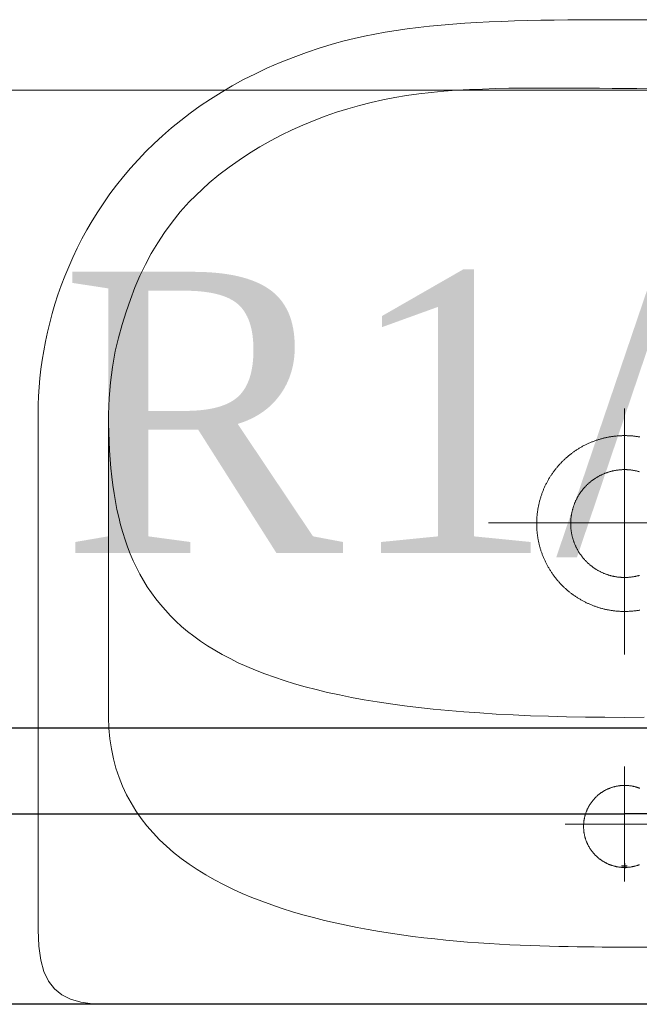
# Model space of a CAD drawing. Header units: centimetres. Extents: x 88729 to 133553, y -16225 to 14174.
# Tile 224 of 231: x 93898 to 93925, y -9024 to -8982. Entities that reach past the tile are written whole.
import ezdxf
from ezdxf.enums import TextEntityAlignment as Align

# ---------------------------------------------------------------- set-up
doc = ezdxf.new("R2010")
doc.units = ezdxf.units.CM
doc.layers.add('A-ARMATURA', color=252, linetype='Continuous', lineweight=5)
doc.layers.add('E_Istn_pozostaje', color=132, linetype='Continuous', lineweight=25)
for name, color, linetype in [('A-SCIANY', 252, 'Continuous'), ('A-SUFITY', 252, 'Continuous'), ('E_opisy siły', 5, 'Continuous'), ('E_PODKLAD', 7, 'Continuous'), ('E_siła', 5, 'Continuous'), ('R-MET-IWE', 252, 'Continuous')]:
    doc.layers.add(name, color=color, linetype=linetype)
doc.styles.add('old', font='BOOKOS.TTF')
doc.styles.get("Standard").update_dxf_attribs({"font": 'txt.shx'})

# ---------------------------------------------------------------- blocks, each defined once
blk = doc.blocks.new('RLX_F50_18W')
at = {"ltscale": 0.1}
for p, q in [((-5.9, -31.5), (-5.9, 31.5)), ((5.9, 31.5), (5.9, -31.5)), ((-2.224, 27.739), (-2.224, 0)), ((-2.224, -27.739), (-2.224, 0)), ((-0.118, 0), (0, 0)), ((0, -0.118), (0, 0.118)), ((0, 0), (0.118, 0))]:
    blk.add_line(p, q, dxfattribs=at)
at = {"ltscale": 0.1, "flags": 9}
blk.add_attdef('RLXLUM', (0, 0), '', height=0.1, dxfattribs=at)
blk = doc.blocks.new('E_opis siły')
at = {"layer": 'E_siła', "linetype": 'Continuous', "ltscale": 0.5, "style": 'old', "flags": 4}
blk.add_attdef('OBWÓD', (0, 0), '', height=12, dxfattribs=at)
blk = doc.blocks.new('A$C3A7D2EB8')
at = {"layer": 'A-ARMATURA'}
for points in [[(1.217, -21.463), (0.609, -21.465), (-0.008, -21.465), (-0.008, -21.465), (-0.625, -21.465), (-1.233, -21.463), (-1.832, -21.46), (-2.421, -21.456), (-3.002, -21.449), (-3.573, -21.44), (-4.136, -21.428), (-4.689, -21.413), (-5.234, -21.394), (-5.77, -21.372), (-6.297, -21.345), (-6.816, -21.313), (-7.325, -21.277), (-7.827, -21.235), (-8.319, -21.188), (-8.804, -21.134), (-9.279, -21.075), (-9.747, -21.008), (-10.206, -20.934), (-10.657, -20.853), (-11.099, -20.764), (-11.534, -20.667), (-11.96, -20.561), (-12.379, -20.446), (-12.379, -20.446), (-12.982, -20.264), (-13.568, -20.068), (-14.137, -19.859), (-14.689, -19.639), (-15.225, -19.406), (-15.744, -19.162), (-16.246, -18.907), (-16.733, -18.641), (-17.203, -18.365), (-17.658, -18.08), (-18.097, -17.784), (-18.521, -17.48), (-18.929, -17.167), (-19.322, -16.846), (-19.701, -16.518), (-20.064, -16.181), (-20.413, -15.838), (-20.748, -15.488), (-21.069, -15.132), (-21.375, -14.771), (-21.668, -14.404), (-21.947, -14.032), (-22.212, -13.655), (-22.464, -13.274), (-22.703, -12.89), (-22.93, -12.502), (-23.143, -12.111), (-23.344, -11.717), (-23.532, -11.322), (-23.708, -10.925), (-23.872, -10.526), (-24.024, -10.127), (-24.165, -9.727), (-24.294, -9.327), (-24.411, -8.927), (-24.518, -8.528), (-24.613, -8.13), (-24.698, -7.734), (-24.772, -7.339), (-24.836, -6.947), (-24.889, -6.557), (-24.932, -6.171), (-24.966, -5.788), (-24.989, -5.409), (-25.003, -5.035), (-25.008, -4.665), (-25.008, -4.665), (-25.008, 17.362), (-24.981, 18.054), (-24.899, 18.645), (-24.762, 19.142), (-24.568, 19.551), (-24.315, 19.879), (-24.002, 20.133), (-23.629, 20.319), (-23.193, 20.443), (-22.695, 20.513), (-22.131, 20.535), (-0.008, 20.535), (22.115, 20.535)], [(0.944, 18.091), (0.613, 18.092), (0.295, 18.093), (-0.008, 18.093), (-0.008, 18.093), (-0.311, 18.093), (-0.628, 18.092), (-0.96, 18.091), (-1.304, 18.089), (-1.661, 18.086), (-2.03, 18.082), (-2.411, 18.076), (-2.802, 18.068), (-3.203, 18.059), (-3.613, 18.047), (-4.032, 18.032), (-4.459, 18.015), (-4.894, 17.994), (-5.335, 17.971), (-5.783, 17.944), (-6.236, 17.913), (-6.694, 17.878), (-7.156, 17.839), (-7.622, 17.795), (-8.09, 17.747), (-8.562, 17.694), (-9.034, 17.636), (-9.508, 17.572), (-9.983, 17.503), (-10.457, 17.427), (-10.93, 17.346), (-11.402, 17.258), (-11.871, 17.164), (-12.338, 17.063), (-12.802, 16.954), (-13.261, 16.838), (-13.716, 16.715), (-14.165, 16.584), (-14.608, 16.445), (-15.045, 16.297), (-15.475, 16.141), (-15.896, 15.976), (-16.31, 15.802), (-16.714, 15.619), (-17.108, 15.427), (-17.491, 15.224), (-17.864, 15.012), (-18.225, 14.789), (-18.574, 14.556), (-18.909, 14.312), (-19.231, 14.058), (-19.539, 13.792), (-19.832, 13.514), (-20.109, 13.225), (-20.37, 12.924), (-20.614, 12.611), (-20.841, 12.286), (-21.05, 11.947), (-21.24, 11.596), (-21.41, 11.232), (-21.561, 10.855), (-21.691, 10.464), (-21.799, 10.059), (-21.886, 9.64), (-21.95, 9.206), (-21.991, 8.758), (-22.008, 8.296), (-22.008, 8.296), (-22.008, -4.636), (-21.981, -5.32), (-21.924, -5.987), (-21.837, -6.649), (-21.72, -7.32), (-21.577, -7.901), (-21.424, -8.462), (-21.257, -9.005), (-21.077, -9.531), (-20.881, -10.041), (-20.668, -10.536), (-20.437, -11.017), (-20.186, -11.487), (-19.913, -11.945), (-19.617, -12.393), (-19.296, -12.832), (-18.95, -13.264), (-18.576, -13.689), (-17.721, -14.505), (-17.299, -14.846), (-16.87, -15.17), (-16.436, -15.476), (-15.997, -15.766), (-15.551, -16.039), (-15.101, -16.295), (-14.644, -16.536), (-14.183, -16.762), (-13.716, -16.972), (-13.244, -17.168), (-12.767, -17.348), (-12.285, -17.515), (-11.799, -17.668), (-11.307, -17.807), (-10.811, -17.932), (-10.311, -18.045), (-9.806, -18.145), (-9.297, -18.233), (-8.776, -18.303), (-8.246, -18.362), (-7.708, -18.412), (-7.163, -18.452), (-6.612, -18.484), (-6.058, -18.508), (-5.5, -18.526), (-4.94, -18.539), (-4.379, -18.546), (-3.819, -18.55), (-3.26, -18.55), (-2.704, -18.548), (-2.152, -18.545), (-1.605, -18.541), (-1.065, -18.538), (-0.532, -18.535), (-0.008, -18.535), (0.516, -18.535), (1.049, -18.538)], [(-0.008, 10.387), (-0.008, 15.291)], [(0.629, 14.58), (0.608, 14.588), (0.586, 14.596), (0.564, 14.603), (0.543, 14.611), (0.521, 14.618), (0.499, 14.624), (0.477, 14.631), (0.455, 14.637), (0.433, 14.643), (0.41, 14.648), (0.388, 14.653), (0.366, 14.658), (0.343, 14.663), (0.321, 14.667), (0.298, 14.671), (0.276, 14.675), (0.253, 14.679), (0.23, 14.682), (0.208, 14.685), (0.185, 14.687), (0.162, 14.689), (0.139, 14.691), (0.116, 14.693), (0.094, 14.694), (0.071, 14.696), (0.048, 14.696), (0.025, 14.697), (0.002, 14.697), (-0.021, 14.697), (-0.044, 14.696), (-0.067, 14.696), (-0.09, 14.695), (-0.112, 14.693), (-0.135, 14.692), (-0.158, 14.69), (-0.181, 14.688), (-0.204, 14.685), (-0.226, 14.682), (-0.249, 14.679), (-0.272, 14.676), (-0.294, 14.672), (-0.317, 14.668), (-0.339, 14.664), (-0.362, 14.659), (-0.384, 14.654), (-0.407, 14.649), (-0.429, 14.644), (-0.451, 14.638), (-0.473, 14.632), (-0.495, 14.625), (-0.517, 14.619), (-0.539, 14.612), (-0.561, 14.605), (-0.582, 14.597), (-0.604, 14.59), (-0.625, 14.581), (-0.647, 14.573), (-0.668, 14.565), (-0.689, 14.556), (-0.71, 14.547), (-0.731, 14.537), (-0.752, 14.527), (-0.772, 14.517), (-0.793, 14.507), (-0.813, 14.497), (-0.833, 14.486), (-0.853, 14.475), (-0.873, 14.464), (-0.893, 14.452), (-0.913, 14.44), (-0.932, 14.428), (-0.951, 14.416), (-0.971, 14.403), (-0.989, 14.39), (-1.008, 14.377), (-1.027, 14.364), (-1.045, 14.35), (-1.064, 14.337), (-1.082, 14.323), (-1.1, 14.308), (-1.117, 14.294), (-1.135, 14.279), (-1.152, 14.264), (-1.169, 14.249), (-1.186, 14.234), (-1.203, 14.218), (-1.22, 14.202), (-1.236, 14.186), (-1.252, 14.17), (-1.268, 14.153), (-1.284, 14.136), (-1.299, 14.12), (-1.314, 14.103), (-1.329, 14.085), (-1.344, 14.068), (-1.359, 14.05), (-1.373, 14.032), (-1.387, 14.014), (-1.401, 13.996), (-1.415, 13.977), (-1.428, 13.959), (-1.441, 13.94), (-1.454, 13.921), (-1.467, 13.902), (-1.479, 13.883), (-1.491, 13.863), (-1.503, 13.844), (-1.515, 13.824), (-1.526, 13.804), (-1.537, 13.784), (-1.548, 13.764), (-1.558, 13.743), (-1.569, 13.723), (-1.579, 13.702), (-1.588, 13.682), (-1.598, 13.661), (-1.607, 13.64), (-1.616, 13.619), (-1.625, 13.598), (-1.633, 13.576), (-1.641, 13.555), (-1.649, 13.533), (-1.656, 13.512), (-1.664, 13.49), (-1.671, 13.468), (-1.677, 13.446), (-1.684, 13.424), (-1.69, 13.402), (-1.696, 13.38), (-1.701, 13.358), (-1.706, 13.335), (-1.711, 13.313), (-1.716, 13.291), (-1.72, 13.268), (-1.724, 13.246), (-1.728, 13.223), (-1.732, 13.2), (-1.735, 13.178), (-1.738, 13.155), (-1.74, 13.132), (-1.742, 13.109), (-1.744, 13.087), (-1.746, 13.064), (-1.748, 13.041), (-1.749, 13.018), (-1.749, 12.995), (-1.75, 12.972), (-1.75, 12.949), (-1.75, 12.926), (-1.75, 12.903), (-1.749, 12.881), (-1.748, 12.858), (-1.746, 12.835), (-1.745, 12.812), (-1.743, 12.789), (-1.741, 12.766), (-1.738, 12.744), (-1.735, 12.721), (-1.732, 12.698), (-1.729, 12.676), (-1.725, 12.653), (-1.721, 12.63), (-1.717, 12.608), (-1.712, 12.585), (-1.707, 12.563), (-1.702, 12.541), (-1.697, 12.519), (-1.691, 12.496), (-1.685, 12.474), (-1.679, 12.452), (-1.672, 12.43), (-1.665, 12.408), (-1.658, 12.387), (-1.65, 12.365), (-1.643, 12.344), (-1.635, 12.322), (-1.626, 12.301), (-1.618, 12.28), (-1.609, 12.258), (-1.6, 12.237), (-1.59, 12.216), (-1.581, 12.196), (-1.571, 12.175), (-1.56, 12.155), (-1.55, 12.134), (-1.539, 12.114), (-1.528, 12.094), (-1.517, 12.074), (-1.505, 12.054), (-1.493, 12.035), (-1.481, 12.015), (-1.469, 11.996), (-1.456, 11.977), (-1.444, 11.958), (-1.43, 11.939), (-1.417, 11.92), (-1.404, 11.902), (-1.39, 11.884), (-1.376, 11.866), (-1.361, 11.848), (-1.347, 11.83), (-1.332, 11.812), (-1.317, 11.795), (-1.302, 11.778), (-1.287, 11.761), (-1.271, 11.744), (-1.255, 11.728), (-1.239, 11.711), (-1.223, 11.695), (-1.206, 11.679), (-1.19, 11.664), (-1.173, 11.648), (-1.156, 11.633), (-1.138, 11.618), (-1.121, 11.603), (-1.103, 11.589), (-1.085, 11.574), (-1.067, 11.56), (-1.049, 11.546), (-1.031, 11.533), (-1.012, 11.519), (-0.993, 11.506), (-0.974, 11.493), (-0.955, 11.481), (-0.936, 11.468), (-0.916, 11.456), (-0.897, 11.444), (-0.877, 11.433), (-0.857, 11.421), (-0.837, 11.41), (-0.817, 11.4), (-0.797, 11.389), (-0.776, 11.379), (-0.756, 11.369), (-0.735, 11.359), (-0.714, 11.349), (-0.693, 11.34), (-0.672, 11.331), (-0.651, 11.323), (-0.629, 11.314), (-0.608, 11.306), (-0.586, 11.298), (-0.565, 11.291), (-0.543, 11.284), (-0.521, 11.277), (-0.499, 11.27), (-0.477, 11.263), (-0.455, 11.257), (-0.433, 11.252), (-0.411, 11.246), (-0.389, 11.241), (-0.366, 11.236), (-0.344, 11.231), (-0.321, 11.227), (-0.299, 11.223), (-0.276, 11.219), (-0.254, 11.216), (-0.231, 11.212), (-0.208, 11.21), (-0.185, 11.207), (-0.163, 11.205), (-0.14, 11.203), (-0.117, 11.201), (-0.094, 11.2), (-0.071, 11.199), (-0.048, 11.198), (-0.025, 11.197), (-0.002, 11.197), (0.02, 11.197), (0.043, 11.198), (0.066, 11.198), (0.089, 11.199), (0.112, 11.201), (0.135, 11.202), (0.158, 11.204), (0.18, 11.206), (0.203, 11.209), (0.226, 11.212), (0.249, 11.215), (0.271, 11.218), (0.294, 11.222), (0.316, 11.226), (0.339, 11.23), (0.361, 11.235), (0.384, 11.24), (0.406, 11.245), (0.428, 11.25), (0.45, 11.256), (0.473, 11.262), (0.495, 11.269), (0.517, 11.275), (0.538, 11.282), (0.56, 11.289), (0.582, 11.297), (0.603, 11.305), (0.625, 11.313), (0.646, 11.321)], [(-2.53, 12.856), (2.53, 12.856)], [(-0.008, 8.296), (-0.85, 8.293), (-1.672, 8.284), (-2.472, 8.269), (-3.252, 8.249), (-4.012, 8.223), (-4.752, 8.19), (-5.472, 8.152), (-6.173, 8.108), (-6.854, 8.058), (-7.517, 8.002), (-8.16, 7.941), (-8.785, 7.873), (-9.392, 7.799), (-9.981, 7.719), (-10.552, 7.633), (-11.106, 7.541), (-11.642, 7.443), (-12.162, 7.339), (-12.665, 7.229), (-13.151, 7.113), (-13.621, 6.991), (-14.075, 6.862), (-14.513, 6.728), (-14.935, 6.587), (-15.343, 6.44), (-15.735, 6.287), (-16.113, 6.128), (-16.476, 5.962), (-16.825, 5.79), (-17.16, 5.613), (-17.481, 5.428), (-17.789, 5.238), (-18.084, 5.041), (-18.365, 4.838), (-18.634, 4.629), (-18.89, 4.413), (-19.134, 4.191), (-19.366, 3.962), (-19.586, 3.727), (-19.795, 3.486), (-19.992, 3.239), (-20.179, 2.985), (-20.355, 2.724), (-20.52, 2.457), (-20.675, 2.184), (-20.82, 1.904), (-20.955, 1.617), (-21.081, 1.325), (-21.197, 1.025), (-21.305, 0.719), (-21.404, 0.407), (-21.494, 0.088), (-21.576, -0.238), (-21.65, -0.57), (-21.716, -0.909), (-21.775, -1.255), (-21.826, -1.607), (-21.871, -1.966), (-21.909, -2.331), (-21.94, -2.703), (-21.965, -3.082), (-21.984, -3.468), (-21.997, -3.86), (-22.005, -4.259), (-22.008, -4.665)], [(0.835, 8.293), (-0.008, 8.296)], [(0, -4.88), (0, 5.618)], [(0.656, 3.719), (0.623, 3.725), (0.59, 3.731), (0.556, 3.736), (0.523, 3.74), (0.49, 3.745), (0.457, 3.749), (0.423, 3.753), (0.39, 3.757), (0.357, 3.76), (0.323, 3.763), (0.29, 3.766), (0.256, 3.768), (0.223, 3.771), (0.189, 3.772), (0.156, 3.774), (0.122, 3.775), (0.089, 3.776), (0.055, 3.777), (0.021, 3.777), (-0.012, 3.777), (-0.046, 3.777), (-0.079, 3.776), (-0.113, 3.775), (-0.146, 3.774), (-0.18, 3.773), (-0.213, 3.771), (-0.247, 3.769), (-0.28, 3.767), (-0.314, 3.764), (-0.347, 3.761), (-0.381, 3.758), (-0.414, 3.754), (-0.447, 3.75), (-0.481, 3.746), (-0.514, 3.742), (-0.547, 3.737), (-0.58, 3.732), (-0.614, 3.727), (-0.647, 3.721), (-0.68, 3.715), (-0.713, 3.709), (-0.746, 3.702), (-0.778, 3.695), (-0.811, 3.688), (-0.844, 3.681), (-0.877, 3.673), (-0.909, 3.665), (-0.942, 3.657), (-0.974, 3.648), (-1.007, 3.64), (-1.039, 3.63), (-1.071, 3.621), (-1.103, 3.611), (-1.135, 3.601), (-1.167, 3.591), (-1.199, 3.58), (-1.231, 3.569), (-1.262, 3.558), (-1.294, 3.547), (-1.325, 3.535), (-1.357, 3.523), (-1.388, 3.511), (-1.419, 3.498), (-1.45, 3.485), (-1.481, 3.472), (-1.512, 3.459), (-1.542, 3.445), (-1.573, 3.431), (-1.603, 3.417), (-1.634, 3.403), (-1.664, 3.388), (-1.694, 3.373), (-1.724, 3.358), (-1.753, 3.342), (-1.783, 3.326), (-1.812, 3.31), (-1.842, 3.294), (-1.871, 3.277), (-1.9, 3.26), (-1.929, 3.243), (-1.958, 3.226), (-1.986, 3.208), (-2.014, 3.19), (-2.043, 3.172), (-2.071, 3.154), (-2.099, 3.135), (-2.126, 3.116), (-2.154, 3.097), (-2.181, 3.077), (-2.209, 3.058), (-2.236, 3.038), (-2.262, 3.018), (-2.289, 2.997), (-2.316, 2.977), (-2.342, 2.956), (-2.368, 2.935), (-2.394, 2.914), (-2.42, 2.892), (-2.445, 2.87), (-2.471, 2.848), (-2.496, 2.826), (-2.521, 2.804), (-2.545, 2.781), (-2.57, 2.758), (-2.594, 2.735), (-2.618, 2.712), (-2.642, 2.688), (-2.666, 2.664), (-2.69, 2.64), (-2.713, 2.616), (-2.736, 2.592), (-2.759, 2.567), (-2.781, 2.542), (-2.804, 2.517), (-2.826, 2.492), (-2.848, 2.467), (-2.87, 2.441), (-2.891, 2.415), (-2.912, 2.389), (-2.933, 2.363), (-2.954, 2.337), (-2.975, 2.31), (-2.995, 2.284), (-3.015, 2.257), (-3.035, 2.23), (-3.055, 2.202), (-3.074, 2.175), (-3.093, 2.147), (-3.112, 2.12), (-3.13, 2.092), (-3.149, 2.064), (-3.167, 2.035), (-3.185, 2.007), (-3.202, 1.978), (-3.22, 1.95), (-3.237, 1.921), (-3.254, 1.892), (-3.27, 1.863), (-3.286, 1.833), (-3.302, 1.804), (-3.318, 1.774), (-3.334, 1.744), (-3.349, 1.714), (-3.364, 1.684), (-3.379, 1.654), (-3.393, 1.624), (-3.407, 1.593), (-3.421, 1.563), (-3.435, 1.532), (-3.448, 1.501), (-3.461, 1.47), (-3.474, 1.439), (-3.486, 1.408), (-3.499, 1.377), (-3.511, 1.346), (-3.522, 1.314), (-3.534, 1.283), (-3.545, 1.251), (-3.555, 1.219), (-3.566, 1.187), (-3.576, 1.155), (-3.586, 1.123), (-3.596, 1.091), (-3.605, 1.059), (-3.614, 1.027), (-3.623, 0.994), (-3.632, 0.962), (-3.64, 0.929), (-3.648, 0.897), (-3.655, 0.864), (-3.663, 0.831), (-3.67, 0.798), (-3.677, 0.766), (-3.683, 0.733), (-3.689, 0.7), (-3.695, 0.667), (-3.701, 0.633), (-3.706, 0.6), (-3.711, 0.567), (-3.716, 0.534), (-3.72, 0.501), (-3.724, 0.467), (-3.728, 0.434), (-3.731, 0.401), (-3.735, 0.367), (-3.737, 0.334), (-3.74, 0.3), (-3.742, 0.267), (-3.744, 0.233), (-3.746, 0.2), (-3.747, 0.166), (-3.748, 0.133), (-3.749, 0.099), (-3.75, 0.066), (-3.75, 0.032), (-3.75, -0.002), (-3.749, -0.035), (-3.749, -0.069), (-3.748, -0.102), (-3.746, -0.136), (-3.745, -0.169), (-3.743, -0.203), (-3.741, -0.236), (-3.738, -0.27), (-3.735, -0.303), (-3.732, -0.337), (-3.729, -0.37), (-3.725, -0.403), (-3.721, -0.437), (-3.717, -0.47), (-3.712, -0.503), (-3.707, -0.536), (-3.702, -0.57), (-3.697, -0.603), (-3.691, -0.636), (-3.685, -0.669), (-3.678, -0.702), (-3.672, -0.735), (-3.665, -0.767), (-3.658, -0.8), (-3.65, -0.833), (-3.642, -0.866), (-3.634, -0.898), (-3.626, -0.931), (-3.617, -0.963), (-3.608, -0.995), (-3.599, -1.028), (-3.589, -1.06), (-3.579, -1.092), (-3.569, -1.124), (-3.559, -1.156), (-3.548, -1.188), (-3.537, -1.219), (-3.525, -1.251), (-3.514, -1.282), (-3.502, -1.314), (-3.49, -1.345), (-3.477, -1.376), (-3.465, -1.407), (-3.452, -1.438), (-3.439, -1.469), (-3.425, -1.5), (-3.411, -1.53), (-3.397, -1.561), (-3.383, -1.591), (-3.368, -1.621), (-3.353, -1.652), (-3.338, -1.681), (-3.323, -1.711), (-3.307, -1.741), (-3.291, -1.77), (-3.275, -1.8), (-3.258, -1.829), (-3.242, -1.858), (-3.225, -1.887), (-3.207, -1.916), (-3.19, -1.945), (-3.172, -1.973), (-3.154, -2.001), (-3.136, -2.029), (-3.117, -2.057), (-3.098, -2.085), (-3.079, -2.113), (-3.06, -2.14), (-3.041, -2.168), (-3.021, -2.195), (-3.001, -2.222), (-2.981, -2.248), (-2.96, -2.275), (-2.939, -2.301), (-2.918, -2.328), (-2.897, -2.354), (-2.876, -2.38), (-2.854, -2.405), (-2.832, -2.431), (-2.81, -2.456), (-2.788, -2.481), (-2.765, -2.506), (-2.742, -2.53), (-2.719, -2.555), (-2.696, -2.579), (-2.673, -2.603), (-2.649, -2.627), (-2.625, -2.651), (-2.601, -2.674), (-2.577, -2.697), (-2.552, -2.72), (-2.528, -2.743), (-2.503, -2.765), (-2.478, -2.788), (-2.452, -2.81), (-2.427, -2.832), (-2.401, -2.853), (-2.375, -2.874), (-2.349, -2.896), (-2.323, -2.917), (-2.297, -2.937), (-2.27, -2.958), (-2.243, -2.978), (-2.216, -2.998), (-2.189, -3.018), (-2.162, -3.037), (-2.134, -3.056), (-2.107, -3.075), (-2.079, -3.094), (-2.051, -3.112), (-2.023, -3.131), (-1.994, -3.149), (-1.966, -3.166), (-1.937, -3.184), (-1.908, -3.201), (-1.879, -3.218), (-1.85, -3.235), (-1.821, -3.251), (-1.791, -3.267), (-1.762, -3.283), (-1.732, -3.299), (-1.702, -3.314), (-1.672, -3.329), (-1.642, -3.344), (-1.612, -3.359), (-1.582, -3.373), (-1.551, -3.387), (-1.521, -3.401), (-1.49, -3.414), (-1.459, -3.427), (-1.428, -3.44), (-1.397, -3.453), (-1.366, -3.465), (-1.334, -3.477), (-1.303, -3.489), (-1.271, -3.501), (-1.24, -3.512), (-1.208, -3.523), (-1.176, -3.534), (-1.144, -3.544), (-1.112, -3.554), (-1.08, -3.564), (-1.048, -3.573), (-1.016, -3.583), (-0.983, -3.592), (-0.951, -3.6), (-0.919, -3.609), (-0.886, -3.617), (-0.853, -3.624), (-0.821, -3.632), (-0.788, -3.639), (-0.755, -3.646), (-0.722, -3.653), (-0.689, -3.659), (-0.656, -3.665), (-0.623, -3.671), (-0.59, -3.676), (-0.557, -3.681), (-0.523, -3.686), (-0.49, -3.691), (-0.457, -3.695), (-0.424, -3.699), (-0.39, -3.702), (-0.357, -3.706), (-0.323, -3.709), (-0.29, -3.712), (-0.256, -3.714), (-0.223, -3.716), (-0.189, -3.718), (-0.156, -3.72), (-0.122, -3.721), (-0.089, -3.722), (-0.055, -3.722), (-0.022, -3.723), (0.012, -3.723), (0.045, -3.723), (0.079, -3.722), (0.112, -3.721), (0.146, -3.72), (0.18, -3.719), (0.213, -3.717), (0.247, -3.715), (0.28, -3.712), (0.314, -3.71), (0.347, -3.707), (0.38, -3.703), (0.414, -3.7), (0.447, -3.696), (0.48, -3.692), (0.514, -3.687), (0.547, -3.683), (0.58, -3.678), (0.613, -3.672), (0.646, -3.667)], [(0.638, 2.237), (0.613, 2.244), (0.587, 2.251), (0.562, 2.257), (0.536, 2.264), (0.511, 2.27), (0.485, 2.275), (0.459, 2.281), (0.434, 2.286), (0.408, 2.291), (0.382, 2.295), (0.356, 2.299), (0.33, 2.303), (0.304, 2.307), (0.278, 2.31), (0.252, 2.313), (0.226, 2.316), (0.199, 2.318), (0.173, 2.321), (0.147, 2.322), (0.121, 2.324), (0.095, 2.325), (0.068, 2.326), (0.042, 2.327), (0.016, 2.327), (-0.01, 2.327), (-0.037, 2.327), (-0.063, 2.326), (-0.089, 2.325), (-0.116, 2.324), (-0.142, 2.323), (-0.168, 2.321), (-0.194, 2.319), (-0.22, 2.317), (-0.246, 2.314), (-0.273, 2.311), (-0.299, 2.308), (-0.325, 2.304), (-0.351, 2.3), (-0.377, 2.296), (-0.402, 2.292), (-0.428, 2.287), (-0.454, 2.282), (-0.48, 2.277), (-0.506, 2.271), (-0.531, 2.265), (-0.557, 2.259), (-0.582, 2.252), (-0.607, 2.245), (-0.633, 2.238), (-0.658, 2.231), (-0.683, 2.223), (-0.708, 2.215), (-0.733, 2.207), (-0.758, 2.199), (-0.783, 2.19), (-0.807, 2.181), (-0.832, 2.171), (-0.856, 2.162), (-0.881, 2.152), (-0.905, 2.142), (-0.929, 2.131), (-0.953, 2.12), (-0.977, 2.109), (-1.001, 2.098), (-1.024, 2.087), (-1.048, 2.075), (-1.071, 2.063), (-1.094, 2.05), (-1.117, 2.038), (-1.14, 2.025), (-1.163, 2.012), (-1.185, 1.998), (-1.208, 1.985), (-1.23, 1.971), (-1.252, 1.956), (-1.274, 1.942), (-1.296, 1.927), (-1.318, 1.912), (-1.339, 1.897), (-1.36, 1.882), (-1.381, 1.866), (-1.402, 1.85), (-1.423, 1.834), (-1.444, 1.818), (-1.464, 1.801), (-1.484, 1.784), (-1.504, 1.767), (-1.524, 1.75), (-1.543, 1.732), (-1.563, 1.715), (-1.582, 1.697), (-1.601, 1.679), (-1.62, 1.66), (-1.638, 1.642), (-1.657, 1.623), (-1.675, 1.604), (-1.693, 1.584), (-1.71, 1.565), (-1.728, 1.545), (-1.745, 1.526), (-1.762, 1.506), (-1.779, 1.485), (-1.795, 1.465), (-1.812, 1.444), (-1.828, 1.423), (-1.844, 1.403), (-1.859, 1.381), (-1.874, 1.36), (-1.89, 1.339), (-1.904, 1.317), (-1.919, 1.295), (-1.933, 1.273), (-1.948, 1.251), (-1.961, 1.229), (-1.975, 1.206), (-1.988, 1.183), (-2.001, 1.161), (-2.014, 1.138), (-2.027, 1.115), (-2.039, 1.091), (-2.051, 1.068), (-2.063, 1.045), (-2.074, 1.021), (-2.086, 0.997), (-2.096, 0.973), (-2.107, 0.949), (-2.118, 0.925), (-2.128, 0.901), (-2.138, 0.877), (-2.147, 0.852), (-2.156, 0.827), (-2.165, 0.803), (-2.174, 0.778), (-2.183, 0.753), (-2.191, 0.728), (-2.199, 0.703), (-2.206, 0.678), (-2.213, 0.653), (-2.22, 0.627), (-2.227, 0.602), (-2.234, 0.576), (-2.24, 0.551), (-2.245, 0.525), (-2.251, 0.5), (-2.256, 0.474), (-2.261, 0.448), (-2.266, 0.422), (-2.27, 0.396), (-2.274, 0.37), (-2.278, 0.344), (-2.282, 0.318), (-2.285, 0.292), (-2.288, 0.266), (-2.29, 0.24), (-2.293, 0.214), (-2.294, 0.188), (-2.296, 0.161), (-2.298, 0.135), (-2.299, 0.109), (-2.299, 0.083), (-2.3, 0.056), (-2.3, 0.03), (-2.3, 0.004), (-2.3, -0.022), (-2.299, -0.049), (-2.298, -0.075), (-2.297, -0.101), (-2.295, -0.127), (-2.293, -0.154), (-2.291, -0.18), (-2.288, -0.206), (-2.285, -0.232), (-2.282, -0.258), (-2.279, -0.284), (-2.275, -0.31), (-2.271, -0.336), (-2.267, -0.362), (-2.262, -0.388), (-2.257, -0.414), (-2.252, -0.44), (-2.247, -0.465), (-2.241, -0.491), (-2.235, -0.516), (-2.229, -0.542), (-2.222, -0.567), (-2.215, -0.593), (-2.208, -0.618), (-2.2, -0.643), (-2.192, -0.668), (-2.184, -0.693), (-2.176, -0.718), (-2.167, -0.743), (-2.158, -0.768), (-2.149, -0.792), (-2.14, -0.817), (-2.13, -0.841), (-2.12, -0.865), (-2.11, -0.89), (-2.099, -0.914), (-2.088, -0.938), (-2.077, -0.961), (-2.065, -0.985), (-2.054, -1.008), (-2.042, -1.032), (-2.03, -1.055), (-2.017, -1.078), (-2.004, -1.101), (-1.991, -1.124), (-1.978, -1.147), (-1.964, -1.169), (-1.951, -1.192), (-1.937, -1.214), (-1.922, -1.236), (-1.908, -1.258), (-1.893, -1.279), (-1.878, -1.301), (-1.863, -1.322), (-1.847, -1.343), (-1.831, -1.364), (-1.815, -1.385), (-1.799, -1.406), (-1.783, -1.426), (-1.766, -1.447), (-1.749, -1.467), (-1.732, -1.487), (-1.714, -1.506), (-1.697, -1.526), (-1.679, -1.545), (-1.661, -1.564), (-1.642, -1.583), (-1.624, -1.602), (-1.605, -1.62), (-1.586, -1.638), (-1.567, -1.656), (-1.548, -1.674), (-1.528, -1.692), (-1.509, -1.709), (-1.489, -1.726), (-1.468, -1.743), (-1.448, -1.76), (-1.428, -1.776), (-1.407, -1.792), (-1.386, -1.808), (-1.365, -1.824), (-1.344, -1.839), (-1.322, -1.855), (-1.301, -1.87), (-1.279, -1.884), (-1.257, -1.899), (-1.235, -1.913), (-1.213, -1.927), (-1.19, -1.941), (-1.168, -1.954), (-1.145, -1.968), (-1.122, -1.98), (-1.099, -1.993), (-1.076, -2.006), (-1.053, -2.018), (-1.029, -2.03), (-1.006, -2.041), (-0.982, -2.053), (-0.958, -2.064), (-0.934, -2.074), (-0.91, -2.085), (-0.886, -2.095), (-0.862, -2.105), (-0.837, -2.115), (-0.813, -2.124), (-0.788, -2.134), (-0.764, -2.142), (-0.739, -2.151), (-0.714, -2.159), (-0.689, -2.167), (-0.664, -2.175), (-0.638, -2.182), (-0.613, -2.19), (-0.588, -2.196), (-0.562, -2.203), (-0.537, -2.209), (-0.511, -2.215), (-0.486, -2.221), (-0.46, -2.226), (-0.434, -2.231), (-0.408, -2.236), (-0.382, -2.241), (-0.356, -2.245), (-0.33, -2.249), (-0.304, -2.253), (-0.278, -2.256), (-0.252, -2.259), (-0.226, -2.262), (-0.2, -2.264), (-0.174, -2.266), (-0.148, -2.268), (-0.121, -2.27), (-0.095, -2.271), (-0.069, -2.272), (-0.043, -2.272), (-0.016, -2.273), (0.01, -2.273), (0.036, -2.273), (0.062, -2.272), (0.089, -2.271), (0.115, -2.27), (0.141, -2.268), (0.167, -2.267), (0.194, -2.265), (0.22, -2.262), (0.246, -2.26), (0.272, -2.257), (0.298, -2.253), (0.324, -2.25), (0.35, -2.246), (0.376, -2.242), (0.402, -2.237), (0.428, -2.233), (0.454, -2.228), (0.479, -2.222), (0.505, -2.217), (0.531, -2.211), (0.556, -2.204), (0.582, -2.198), (0.607, -2.191), (0.632, -2.184)], [(4.88, 0), (-5.799, 0)]]:
    blk.add_lwpolyline(points, dxfattribs=at)
blk = doc.blocks.new('A$Ce817dbbb')
at = {"layer": 'A-SCIANY', "color": 252, "lineweight": 9, "ltscale": 3}
blk.add_line((2469.104, -19489.017), (2806.104, -19489.017), dxfattribs=at)
at = {"layer": 'A-SUFITY', "lineweight": 0, "ltscale": 0.1}
blk.add_line((2819.104, -19450.017), (2469.104, -19450.017), dxfattribs=at)
at = {"layer": 'A-ARMATURA', "color": 252, "lineweight": 9, "xscale": -1, "rotation": 180}
blk.add_blockref('A$C3A7D2EB8', (2522.179, -19468.482), dxfattribs=at)
at = {"layer": 'R-MET-IWE', "color": 252, "lineweight": 9, "width": 0.75}
for tag, rotation, p in [('0-', 90, (-1139.045, -4143.611)), ('0-', 90, (-1113.045, -4143.611)), ('0-', 90, (-1087.045, -4143.611)), ('2-', 90, (-796.045, -4143.611)), ('2-', 90, (-505.045, -4143.611)), ('0-', 90, (-480.045, -4143.611)), ('0-', 90, (-456.045, -4143.611)), ('2-', 90, (-166.045, -4143.611)), ('2-', 90, (-625.663, -4833.611)), ('2-', 90, (-599.663, -4833.611)), ('2-', 90, (-573.663, -4833.611)), ('0-', 180, (-2169.638, -4848.468)), ('0-', 180, (-2169.638, -4873.468)), ('0-', 180, (-2169.638, -4899.468)), ('-2', 90, (-1661.47, -4961.645)), ('-2', 90, (-1636.47, -4961.645)), ('0-', 270, (-1489.782, -4968.061)), ('0-', 270, (-1464.782, -4968.061)), ('0-', 270, (-1439.782, -4968.061)), ('0-', 270, (-1364.782, -4968.061)), ('0-', 270, (-1339.782, -4968.061)), ('0-', 270, (-1314.782, -4968.061)), ('0-', 270, (328.218, -4968.061)), ('0-', 270, (354.218, -4968.061)), ('0-', 270, (1256.218, -4968.061)), ('0-', 270, (1282.218, -4968.061)), ('0-', 90, (-513.045, -5496.611)), ('0-', 90, (-487.045, -5496.611)), ('K.S.-', 90, (-487.045, -5766.111)), ('0-', 90, (-513.045, -5766.111)), ('1-', 90, (-539.045, -6114.611)), ('0-', 90, (-513.045, -6114.611)), ('0-', 90, (-487.045, -6114.611)), ('0-', 90, (301.955, -6545.611)), ('0-', 90, (327.955, -6545.611)), ('0-', 90, (353.955, -6545.611)), ('0-', 90, (416.113, -6545.611)), ('0-', 90, (1255.955, -6545.611)), ('0-', 90, (1281.955, -6545.611)), ('1-', 90, (2382.955, -6845.611)), ('1-', 90, (2408.955, -6845.611)), ('1-', 90, (2434.955, -6845.611)), ('1-', 90, (2827.955, -6845.611)), ('1-', 90, (2853.955, -6845.611)), ('1-', 90, (2879.955, -6845.611)), ('<-2', 90, (-910.64, -10482.409)), ('2->', 90, (-718.146, -10854.38)), ('2->', 90, (-692.146, -10854.38)), ('2->', 90, (-744.146, -10870.803)), ('-0', 90, (-186.093, -12450.121)), ('1-', 90, (2264.472, -12866.38)), ('1-', 90, (2290.472, -12866.38)), ('1-', 90, (2316.472, -12866.38)), ('1-', 90, (2709.472, -12866.38)), ('1-', 90, (2735.472, -12866.38)), ('1-', 90, (2761.472, -12866.38)), ('<-KL', 90, (-700.012, -16780.913)), ('-0', 90, (-179.939, -18957.533)), ('0->', 90, (-1257.528, -23179.046)), ('0->', 90, (-1231.528, -23179.046)), ('0->', 90, (-1205.528, -23179.046)), ('0->', 90, (-600.528, -23179.046)), ('0->', 90, (-574.528, -23179.046)), ('0->', 90, (-1692.528, -24074.046)), ('0->', 90, (-1666.528, -24074.046)), ('0->', 90, (-1640.528, -24074.046)), ('0->', 90, (-1486.528, -24074.046)), ('0->', 90, (-1460.528, -24074.046)), ('0->', 90, (-1434.528, -24074.046)), ('<-0', 90, (-499.818, -24383.565)), ('<-0', 90, (-298.109, -24383.565)), ('<-0', 180, (-587.122, -25088.859)), ('<-0', 270, (-496.631, -25202.677)), ('<-0', 180, (-1353.253, -25419.359)), ('<-0', 180, (-1187.253, -25444.101)), ('<-0', 90, (-179.614, -25454.222)), ('<-0', 90, (-69.593, -26375.359)), ('<-0', 90, (-43.593, -26375.359))]:
    blk.add_attdef(tag, text='', height=17, rotation=rotation, dxfattribs=at).set_placement(p, align=Align.MIDDLE)
for tag, p in [('2-', (1424.812, -4179.204)), ('2-', (1424.812, -4205.204)), ('K.S.-', (-76.891, -4264.204)), ('KL-', (-613.132, -4292.185)), ('1-', (-613.132, -4312.185)), ('1-', (-613.132, -4332.185)), ('K.S.-', (1414.126, -4333.662)), ('0-', (-70.188, -4341.204)), ('0-', (469.812, -4341.204)), ('1-', (-613.132, -4352.185)), ('0-', (1424.812, -4361.204)), ('0-', (-70.188, -4367.204)), ('1-', (469.812, -4367.204)), ('0-', (1099.812, -4368.204)), ('2-', (1424.812, -4387.204)), ('1-', (-70.188, -4393.204)), ('1-', (469.812, -4393.204)), ('1-', (1099.812, -4394.204)), ('2-', (1424.812, -4413.204)), ('2-', (-70.188, -4419.204)), ('2-', (1099.812, -4420.204)), ('2-', (469.812, -4444.204)), ('K.S.-', (-76.891, -4445.204)), ('2-', (1099.812, -4446.204)), ('2-', (469.812, -4470.204)), ('2-', (-825.188, -4496.204)), ('2-', (-825.188, -4522.204)), ('2-', (-70.188, -4574.204)), ('2-', (-70.188, -4600.204)), ('K.S.-', (1089.126, -4600.662)), ('2-', (1099.812, -4653.204)), ('2-', (-70.188, -4669.204)), ('2-', (1099.812, -4679.204)), ('-1', (1806.777, -4690.779)), ('1-', (-70.188, -4695.204)), ('2-', (1099.812, -4705.204)), ('-1', (1806.777, -4716.295)), ('K.S.-', (-73.204, -4721.204)), ('-1', (1806.777, -4743.07)), ('FR-', (-70.188, -4747.204)), ('0-', (-1066.188, -6382.704)), ('0-', (-1066.188, -6408.704)), ('2-', (1729.812, -6586.204)), ('2-', (1729.812, -6612.204)), ('2-', (1729.812, -6638.204)), ('2-', (1729.812, -6664.204)), ('K.S.-', (469.812, -6788.204)), ('1-', (-962.188, -6915.204)), ('2-', (1729.812, -6923.204)), ('1-', (-460.188, -6923.204)), ('1-', (469.812, -6923.204)), ('2-', (1729.812, -6949.204)), ('1-', (-460.188, -6949.204)), ('1-', (469.812, -6949.204)), ('K.S.-', (2901.812, -6960.204)), ('2-', (1729.812, -6975.204)), ('2-', (1729.812, -7001.204)), ('2-', (-460.188, -7026.204)), ('0-', (469.812, -7026.204)), ('2-', (-460.188, -7052.204)), ('0-', (469.812, -7052.204)), ('2-', (-460.188, -7078.204)), ('2-', (469.812, -7078.204)), ('1-', (2901.812, -7088.204)), ('2-', (469.812, -7104.204)), ('1-', (2901.812, -7114.204)), ('0-', (1729.812, -7131.204)), ('2-', (-460.188, -7141.204)), ('0-', (1729.812, -7157.204)), ('2-', (-460.188, -7167.204)), ('2-', (469.812, -7181.204)), ('2-', (1729.812, -7183.204)), ('0-', (-460.188, -7193.204)), ('2-', (469.812, -7207.204)), ('2-', (1729.812, -7209.204)), ('K.S.-', (-470.874, -7217.662)), ('2-', (469.812, -7233.204)), ('2-', (1729.812, -7235.204)), ('1-', (-460.188, -7245.204)), ('2-', (469.812, -7259.204)), ('2-', (1729.812, -7261.204)), ('2-', (1729.812, -7287.204)), ('2-', (-460.188, -7297.204)), ('2->', (-943.671, -10542.973)), ('-1', (1688.294, -10711.548)), ('-1', (1688.294, -10737.548)), ('-1', (1688.294, -10763.548)), ('<-2', (1685.551, -12605.392)), ('2->', (1611.329, -12636.472)), ('2->', (1611.329, -12658.973)), ('2->', (1590.766, -12684.973)), ('K.S.-', (2783.329, -12980.973)), ('2->', (-578.671, -13046.973)), ('2->', (-578.671, -13072.973)), ('<-2', (-476.881, -13105.942)), ('1-', (2783.329, -13108.973)), ('1-', (2783.329, -13134.973)), ('<-1', (-610.787, -16857.829)), ('<-1', (-610.787, -16877.829)), ('<-1', (1688.294, -17218.96)), ('<-1', (1688.294, -17244.96)), ('<-1', (1688.294, -17270.96)), ('<-1', (-478.914, -18553.429)), ('<-0', (-2287.983, -23879.575)), ('<-0', (-2287.983, -23905.575)), ('<-0', (-2287.983, -23931.575)), ('<-0', (-343.077, -24738.183)), ('<-0', (-478.914, -25059.683))]:
    blk.add_attdef(tag, text='', height=17, dxfattribs=at).set_placement(p, align=Align.MIDDLE)

msp = doc.modelspace()

# ---------------------------------------------------------------- block references
at = {"layer": 'E_Istn_pozostaje', "rotation": 269.9999999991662}
msp.add_blockref('RLX_F50_18W', (93924.045, -9017.726), dxfattribs=at)
at = {"layer": 'E_opisy siły', "linetype": 'Continuous'}
ref = msp.add_blockref('E_opis siły', (93960.406, -9004.38, -600), dxfattribs=dict(at, xscale=-1))
ref.add_attrib('OBWÓD', 'R1/37', (93899.985, -9004.38, -600), dxfattribs={"color": 3, "linetype": 'Continuous', "ltscale": 0.5, "height": 12, "style": 'old'})
at = {"layer": 'E_PODKLAD'}
msp.add_blockref('A$Ce817dbbb', (91401.874, 10465.391), dxfattribs=at)

doc.saveas('drawing.dxf')
